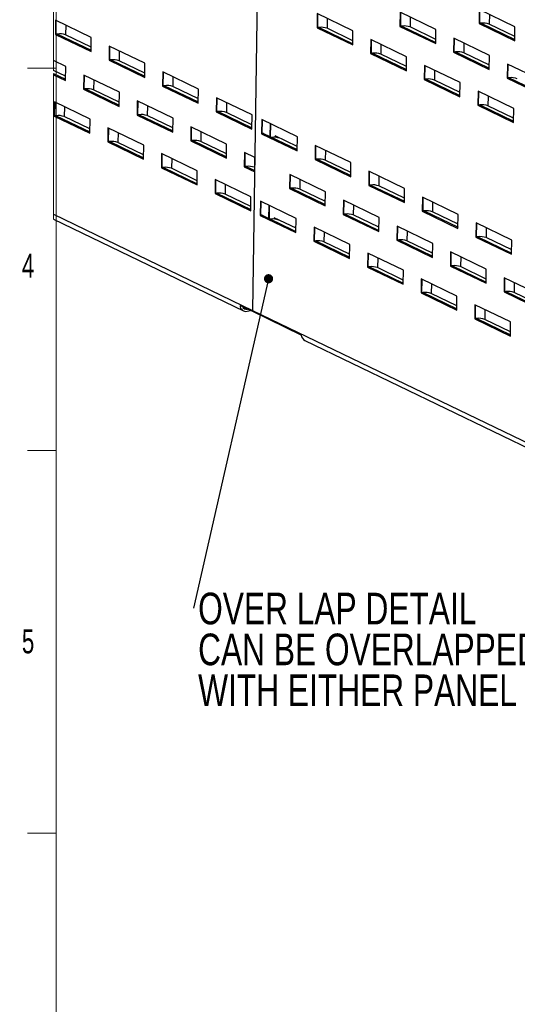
# Paper-space layout 'Sheet3' of a CAD drawing. Header units: inches. Extents: x 0.5 to 19.2, y -4 to 10.7.
# Tile 6 of 27: x 0.5 to 2.6, y 1.4 to 5.7. Entities that reach past the tile are written whole.
import ezdxf

# ---------------------------------------------------------------- set-up
doc = ezdxf.new("R2010")
doc.units = ezdxf.units.IN
doc.header["$MEASUREMENT"] = 0
doc.layers.add('FORMAT', color=7, linetype='Continuous')
doc.styles.add('SLDTEXTSTYLE0', font='TXT', dxfattribs={"width": 0.7})
doc.styles.add('SLDTEXTSTYLE3', font='TXT', dxfattribs={"width": 0.75})
doc.dimstyles.new('SLDDIMSTYLE5', dxfattribs={"dimtxt": 0.18, "dimasz": 0.04, "dimexe": 0, "dimexo": 0.0625, "dimgap": 0, "dimtad": 0, "dimtih": 1, "dimtoh": 1, "dimdec": 0, "dimrnd": 1e-09, "dimzin": 0, "dimdsep": 46, "dimlunit": 5, "dimtxsty": 'Standard', "dimblk1": 'DOT', "dimblk2": 'DOT', "dimsah": 1, "dimcen": 0.09, "dimadec": 0, "dimazin": 0, "dimtfac": 0.04, "dimtdec": 0, "dimtofl": 0, "dimtmove": 0, "dimatfit": 3, "dimldrblk": 'DOT', "dimfxl": 1, "dimfrac": 2, "dimtolj": 1, "dimtzin": 0, "dimarcsym": 0})

# ---------------------------------------------------------------- blocks, each defined once
blk = doc.blocks.new('SW_NOTE_4')
at = {"layer": 'FORMAT', "color": 0, "char_height": 0.137795, "attachment_point": 1, "style": 'SLDTEXTSTYLE3'}
for s, insert in [('OVER LAP DETAIL', (0.0202, 0.0677)), ('CAN BE OVERLAPPED', (0.0202, -0.1105)), ('WITH EITHER PANEL ON TOP', (0.0202, -0.2887))]:
    blk.add_mtext(s, dxfattribs=dict(at, insert=insert))
blk = doc.blocks.new('_DOT')
at = {"color": 0, "linetype": 'ByBlock', "lineweight": -2}
blk.add_line((-0.5, 0), (-1, 0), dxfattribs=at)
at = {"color": 0, "linetype": 'ByBlock', "const_width": 0.5}
blk.add_lwpolyline([(-0.25, 0, 1), (0.25, 0, 1)], format="xyb", close=True, dxfattribs=at)

psp = doc.layouts.new('Sheet3')

# ---------------------------------------------------------------- linework, layer by layer
at = {"color": 7, "linetype": 'Continuous', "lineweight": 18}
for p, q in [((0.6262516, 10.5170732), (0.6262516, 0.5170732)), ((0.6139185, 6.4323249), (0.6139185, 5.5073038)), ((0.5012516, 5.5170732), (0.6262516, 5.5170732)), ((0.6139185, 5.4940675), (0.6139185, 4.8586845)), ((0.5012516, 3.8504065), (0.6262516, 3.8504065)), ((0.5012516, 2.1837398), (0.6262516, 2.1837398))]:
    psp.add_line(p, q, dxfattribs=at)
at = {"color": 7, "linetype": 'Continuous', "lineweight": 25}
for p, q in [((1.5136494, 6.5399501), (1.4827845, 4.461521)), ((1.7644441, 5.7543056), (1.7635306, 5.6927916)), ((1.9200834, 5.6793239), (1.7644441, 5.7543056)), ((2.1260347, 5.7601129), (2.1251212, 5.6985989)), ((2.2816739, 5.6851312), (2.1260347, 5.7601129)), ((2.4709093, 5.7725376), (2.4699959, 5.7110236)), ((2.6265485, 5.6975559), (2.4709093, 5.7725376)), ((0.6237455, 5.7256177), (0.622832, 5.6641036)), ((0.7793848, 5.6506359), (0.6237455, 5.7256177)), ((2.4699959, 5.7110236), (2.4731128, 5.7116684)), ((2.4699959, 5.7110236), (2.6256351, 5.6360419)), ((2.4786175, 5.7125491), (2.6257188, 5.6416806)), ((2.625914, 5.6548229), (2.514159, 5.7086627)), ((0.622832, 5.6641036), (0.625949, 5.6647484)), ((0.622832, 5.6641036), (0.7784713, 5.5891219)), ((0.6314537, 5.6656291), (0.778555, 5.5947607)), ((1.7635306, 5.6927916), (1.7666476, 5.6934363)), ((1.7635306, 5.6927916), (1.9191699, 5.6178098)), ((1.7721523, 5.694317), (1.9192536, 5.6234486)), ((1.9194488, 5.6365909), (1.8076937, 5.6904307)), ((1.9191699, 5.6178098), (1.9200834, 5.6793239)), ((2.1251212, 5.6985989), (2.1282382, 5.6992437)), ((2.1251212, 5.6985989), (2.2807604, 5.6236172)), ((2.1337428, 5.7001243), (2.2808442, 5.6292559)), ((2.2810393, 5.6423982), (2.1692843, 5.696238)), ((2.2807604, 5.6236172), (2.2816739, 5.6851312)), ((2.6256351, 5.6360419), (2.6265485, 5.6975559)), ((0.7787502, 5.6079029), (0.6669951, 5.6617427)), ((0.7784713, 5.5891219), (0.7793848, 5.6506359)), ((1.9981701, 5.6417043), (1.9972566, 5.5801903)), ((2.1538094, 5.5667226), (1.9981701, 5.6417043)), ((2.3597607, 5.6475117), (2.3588472, 5.5859976)), ((2.5154, 5.5725299), (2.3597607, 5.6475117)), ((0.8574715, 5.6130164), (0.856558, 5.5515024)), ((1.0131108, 5.5380347), (0.8574715, 5.6130164)), ((1.9972566, 5.5801903), (2.0003736, 5.5808351)), ((1.9972566, 5.5801903), (2.1528959, 5.5052086)), ((2.0058783, 5.5817158), (2.1529796, 5.5108473)), ((2.1531748, 5.5239896), (2.0414197, 5.5778294)), ((2.3588472, 5.5859976), (2.3619641, 5.5866424)), ((2.3588472, 5.5859976), (2.5144865, 5.5110159)), ((2.3674688, 5.5875231), (2.5145702, 5.5166547)), ((2.5147653, 5.5297969), (2.4030103, 5.5836367)), ((0.668215, 5.5241844), (0.6139185, 5.5503426)), ((0.856558, 5.5515024), (0.859675, 5.5521471)), ((0.856558, 5.5515024), (1.0121973, 5.4765206)), ((0.8651797, 5.5530278), (1.012281, 5.4821594)), ((1.0124762, 5.4953016), (0.9007211, 5.5491415)), ((1.0121973, 5.4765206), (1.0131108, 5.5380347)), ((2.1528959, 5.5052086), (2.1538094, 5.5667226)), ((2.5144865, 5.5110159), (2.5154, 5.5725299)), ((2.5934867, 5.5349104), (2.5925732, 5.4733964)), ((2.7491259, 5.4599287), (2.5934867, 5.5349104)), ((0.6675804, 5.4814514), (0.6139185, 5.5073038)), ((0.6139185, 5.4940675), (0.6673852, 5.4683091)), ((0.6673015, 5.4626704), (0.668215, 5.5241844)), ((1.0911975, 5.5004151), (1.090284, 5.4389011)), ((1.2468368, 5.4254334), (1.0911975, 5.5004151)), ((2.2318961, 5.5291031), (2.2309827, 5.467589)), ((2.3875354, 5.4541213), (2.2318961, 5.5291031)), ((0.6139185, 5.4883885), (0.6673015, 5.4626704)), ((0.7463017, 5.4865648), (0.7453882, 5.4250508)), ((0.9019409, 5.4115831), (0.7463017, 5.4865648)), ((2.2309827, 5.467589), (2.2340996, 5.4682338)), ((2.2309827, 5.467589), (2.3866219, 5.3926073)), ((2.2396043, 5.4691145), (2.3867056, 5.3982461)), ((2.3869008, 5.4113883), (2.2751458, 5.4652281)), ((2.3866219, 5.3926073), (2.3875354, 5.4541213)), ((2.5925732, 5.4733964), (2.5956902, 5.4740411)), ((2.5925732, 5.4733964), (2.7482124, 5.3984146)), ((2.6011949, 5.4749218), (2.7482962, 5.4040534)), ((0.7453882, 5.4250508), (0.7485052, 5.4256956)), ((0.7453882, 5.4250508), (0.9010274, 5.3500691)), ((0.7540099, 5.4265763), (0.9011112, 5.3557078)), ((0.9013064, 5.3688501), (0.7895513, 5.4226899)), ((0.9010274, 5.3500691), (0.9019409, 5.4115831)), ((1.090284, 5.4389011), (1.093401, 5.4395458)), ((1.090284, 5.4389011), (1.2459233, 5.3639194)), ((1.0989057, 5.4404265), (1.246007, 5.3695581)), ((1.2462022, 5.3827004), (1.1344471, 5.4365402)), ((1.2459233, 5.3639194), (1.2468368, 5.4254334)), ((2.4656222, 5.4165018), (2.4647087, 5.3549878)), ((2.6212614, 5.3415201), (2.4656222, 5.4165018)), ((0.6184583, 5.3695818), (0.6175449, 5.3080678)), ((0.7740976, 5.2946001), (0.6184583, 5.3695818)), ((0.9800277, 5.3739636), (0.9791142, 5.3124495)), ((1.1356669, 5.2989819), (0.9800277, 5.3739636)), ((1.3249235, 5.3878139), (1.32401, 5.3262998)), ((1.4805628, 5.3128322), (1.3249235, 5.3878139)), ((1.32401, 5.3262998), (1.327127, 5.3269446)), ((1.32401, 5.3262998), (1.4796493, 5.2513181)), ((1.3326317, 5.3278253), (1.479733, 5.2569569)), ((1.4799282, 5.2700991), (1.3681731, 5.3239389)), ((2.4647087, 5.3549878), (2.4678257, 5.3556325)), ((2.4647087, 5.3549878), (2.6203479, 5.2800061)), ((2.4733303, 5.3565132), (2.6204317, 5.2856448)), ((2.6206268, 5.298787), (2.5088718, 5.3526269)), ((2.6203479, 5.2800061), (2.6212614, 5.3415201)), ((0.6175449, 5.3080678), (0.6206618, 5.3087126)), ((0.6175449, 5.3080678), (0.7731841, 5.233086)), ((0.6261665, 5.3095932), (0.7732679, 5.2387248)), ((0.773463, 5.2518671), (0.661708, 5.3057069)), ((0.7731841, 5.233086), (0.7740976, 5.2946001)), ((0.9791142, 5.3124495), (0.9822312, 5.3130943)), ((0.9791142, 5.3124495), (1.1347535, 5.2374678)), ((0.9877358, 5.313975), (1.1348372, 5.2431066)), ((1.1350324, 5.2562488), (1.0232773, 5.3100886)), ((1.1347535, 5.2374678), (1.1356669, 5.2989819)), ((1.4796493, 5.2513181), (1.4805628, 5.3128322)), ((1.5221922, 5.2927758), (1.5212787, 5.2312618)), ((1.6778315, 5.217794), (1.5221922, 5.2927758)), ((0.8521843, 5.2569806), (0.8512708, 5.1954665)), ((1.0078236, 5.1819988), (0.8521843, 5.2569806)), ((1.2137537, 5.2613623), (1.2128402, 5.1998482)), ((1.369393, 5.1863806), (1.2137537, 5.2613623)), ((1.5586495, 5.2752119), (1.5578198, 5.2193366)), ((0.8512708, 5.1954665), (0.8543878, 5.1961113)), ((0.8512708, 5.1954665), (1.0069101, 5.1204848)), ((0.8598925, 5.1969919), (1.0069938, 5.1261236)), ((1.007189, 5.1392658), (0.8954339, 5.1931056)), ((1.2128402, 5.1998482), (1.2159572, 5.2004931)), ((1.2128402, 5.1998482), (1.3684795, 5.1248666)), ((1.2214619, 5.2013737), (1.3685632, 5.1305053)), ((1.3687584, 5.1436475), (1.2570033, 5.1974874)), ((1.5212787, 5.2312618), (1.5243957, 5.2319065)), ((1.5212787, 5.2312618), (1.676918, 5.15628)), ((1.5299004, 5.2327872), (1.6770017, 5.1619188)), ((1.5663577, 5.215224), (1.6593138, 5.170441)), ((1.6771969, 5.1750611), (1.5812133, 5.2213027)), ((1.676918, 5.15628), (1.6778315, 5.217794)), ((1.0069101, 5.1204848), (1.0078236, 5.1819988)), ((1.3684795, 5.1248666), (1.369393, 5.1863806)), ((1.4474797, 5.148761), (1.4465662, 5.087247)), ((1.4926668, 5.1269914), (1.4474797, 5.148761)), ((1.6593138, 5.170441), (1.6593127, 5.1704407)), ((1.6593138, 5.170441), (1.6593137, 5.1704402)), ((1.7559182, 5.1801745), (1.7550047, 5.1186605)), ((1.9115575, 5.1051928), (1.7559182, 5.1801745)), ((1.0859104, 5.1443793), (1.0849969, 5.0828653)), ((1.2415496, 5.0693976), (1.0859104, 5.1443793)), ((1.7550047, 5.1186605), (1.7581217, 5.1193053)), ((1.7550047, 5.1186605), (1.910644, 5.0436787)), ((1.7636264, 5.1201859), (1.9107277, 5.0493175)), ((1.9109229, 5.0624598), (1.7991678, 5.1162996)), ((1.910644, 5.0436787), (1.9115575, 5.1051928)), ((1.0849969, 5.0828653), (1.0881138, 5.08351)), ((1.0849969, 5.0828653), (1.2406361, 5.0078835)), ((1.0936185, 5.0843907), (1.2407198, 5.0135223)), ((1.240915, 5.0266646), (1.1291599, 5.0805043)), ((1.2406361, 5.0078835), (1.2415496, 5.0693976)), ((1.4465662, 5.087247), (1.4496832, 5.0878918)), ((1.4465662, 5.087247), (1.4917533, 5.0654774)), ((1.4551879, 5.0887725), (1.4918371, 5.0711161)), ((1.4920322, 5.0842584), (1.4907293, 5.0848861)), ((1.9896442, 5.0675732), (1.9887307, 5.0060592)), ((2.1452835, 4.9925915), (1.9896442, 5.0675732)), ((1.3196363, 5.031778), (1.3187229, 4.970264)), ((1.4752756, 4.9567963), (1.3196363, 5.031778)), ((1.6447484, 5.0537229), (1.6438349, 4.9922089)), ((1.8003877, 4.9787413), (1.6447484, 5.0537229)), ((1.6438349, 4.9922089), (1.6469519, 4.9928537)), ((1.6438349, 4.9922089), (1.7994742, 4.9172272)), ((1.6524566, 4.9937344), (1.7995579, 4.9228659)), ((1.6566954, 4.9941188), (1.6566596, 4.9917095)), ((1.7997531, 4.9360082), (1.687998, 4.989848)), ((1.7994742, 4.9172272), (1.8003877, 4.9787413)), ((1.9887307, 5.0060592), (1.9918477, 5.006704)), ((1.9887307, 5.0060592), (2.14437, 4.9310775)), ((1.9973524, 5.0075846), (2.1444537, 4.9367162)), ((2.1446489, 4.9498585), (2.0328938, 5.0036983)), ((2.14437, 4.9310775), (2.1452835, 4.9925915)), ((1.3187229, 4.970264), (1.3218398, 4.9709088)), ((1.3187229, 4.970264), (1.4743621, 4.8952823)), ((1.3273445, 4.9717894), (1.4744459, 4.900921)), ((1.474641, 4.9140633), (1.362886, 4.9679031)), ((1.4743621, 4.8952823), (1.4752756, 4.9567963)), ((1.516905, 4.9367399), (1.5159915, 4.8752259)), ((1.6725443, 4.8617582), (1.516905, 4.9367399)), ((1.8784744, 4.9411217), (1.8775609, 4.8796076)), ((2.0341136, 4.86614), (1.8784744, 4.9411217)), ((2.2233702, 4.954972), (2.2224567, 4.8934579)), ((2.3790095, 4.8799903), (2.2233702, 4.954972)), ((1.5533623, 4.9191761), (1.5525326, 4.8633007)), ((2.2224567, 4.8934579), (2.2255737, 4.8941027)), ((2.2224567, 4.8934579), (2.378096, 4.8184762)), ((2.2310784, 4.8949834), (2.3781797, 4.8241149)), ((2.3783749, 4.8372572), (2.2666198, 4.8910971)), ((0.6139185, 4.8586845), (1.4428634, 4.4593269)), ((1.5159915, 4.8752259), (1.5191085, 4.8758707)), ((1.5159915, 4.8752259), (1.6716308, 4.8002442)), ((1.5246132, 4.8767513), (1.6717145, 4.8058829)), ((1.5610705, 4.8591882), (1.6540266, 4.8144051)), ((1.6719097, 4.8190252), (1.5759261, 4.8652669)), ((1.6716308, 4.8002442), (1.6725443, 4.8617582)), ((1.8775609, 4.8796076), (1.8806779, 4.8802524)), ((1.8775609, 4.8796076), (2.0332002, 4.804626)), ((1.8861826, 4.8811331), (2.0332839, 4.8102646)), ((2.0334791, 4.8234069), (1.921724, 4.8772468)), ((2.0332002, 4.804626), (2.0341136, 4.86614)), ((2.378096, 4.8184762), (2.3790095, 4.8799903)), ((1.6540266, 4.8144051), (1.6540255, 4.8144048)), ((1.6540266, 4.8144051), (1.6540266, 4.8144044)), ((1.750631, 4.8241386), (1.7497176, 4.7626246)), ((1.9062703, 4.749157), (1.750631, 4.8241386)), ((2.1122004, 4.8285204), (2.1112869, 4.7670064)), ((2.2678397, 4.7535387), (2.1122004, 4.8285204)), ((2.4570962, 4.8423707), (2.4561827, 4.7808566)), ((2.6127355, 4.767389), (2.4570962, 4.8423707)), ((1.7497176, 4.7626246), (1.7528345, 4.7632694)), ((1.7497176, 4.7626246), (1.9053568, 4.6876429)), ((1.7583392, 4.7641501), (1.9054405, 4.6932817)), ((2.1112869, 4.7670064), (2.1144039, 4.7676511)), ((2.1112869, 4.7670064), (2.2669262, 4.6920247)), ((2.1199086, 4.7685319), (2.2670099, 4.6976634)), ((2.2672051, 4.7108057), (2.15545, 4.7646455)), ((2.4561827, 4.7808566), (2.4592997, 4.7815014)), ((2.4561827, 4.7808566), (2.611822, 4.705875)), ((2.4648044, 4.7823821), (2.6119057, 4.7115137)), ((2.6121009, 4.7246559), (2.5003458, 4.7784958)), ((2.611822, 4.705875), (2.6127355, 4.767389)), ((1.9056357, 4.7064239), (1.7938806, 4.7602637)), ((1.9053568, 4.6876429), (1.9062703, 4.749157)), ((2.2669262, 4.6920247), (2.2678397, 4.7535387)), ((1.984357, 4.7115374), (1.9834436, 4.6500233)), ((2.1399963, 4.6365557), (1.984357, 4.7115374)), ((2.3459264, 4.7159192), (2.3450129, 4.6544051)), ((2.5015656, 4.6409374), (2.3459264, 4.7159192)), ((1.9834436, 4.6500233), (1.9865605, 4.6506681)), ((1.9834436, 4.6500233), (2.1390828, 4.5750416)), ((1.9920652, 4.6515488), (2.1391665, 4.5806804)), ((2.1393617, 4.5938226), (2.0276066, 4.6476625)), ((2.1390828, 4.5750416), (2.1399963, 4.6365557)), ((2.3450129, 4.6544051), (2.3481299, 4.6550498)), ((2.3450129, 4.6544051), (2.5006522, 4.5794234)), ((2.3536346, 4.6559306), (2.5007359, 4.5850622)), ((2.5009311, 4.5982044), (2.389176, 4.6520442)), ((2.5006522, 4.5794234), (2.5015656, 4.6409374)), ((2.218083, 4.5989361), (2.2171696, 4.537422)), ((2.3737223, 4.5239544), (2.218083, 4.5989361)), ((2.5796524, 4.6033179), (2.5787389, 4.5418038)), ((2.7352917, 4.5283361), (2.5796524, 4.6033179)), ((2.2171696, 4.537422), (2.2202865, 4.5380669)), ((2.2171696, 4.537422), (2.3728088, 4.4624403)), ((2.2257912, 4.5389475), (2.3728926, 4.4680791)), ((2.3730877, 4.4812213), (2.2613327, 4.5350612)), ((2.3728088, 4.4624403), (2.3737223, 4.5239544)), ((2.5787389, 4.5418038), (2.5818559, 4.5424487)), ((2.5787389, 4.5418038), (2.7343782, 4.4668221)), ((2.5873606, 4.5433293), (2.7344619, 4.4724609)), ((2.7346571, 4.4856031), (2.622902, 4.5394429)), ((1.4830564, 4.4560962), (1.4276929, 4.4827685)), ((1.4596041, 4.4669764), (1.4602117, 4.467102)), ((1.4827845, 4.461521), (4.8751506, 2.8271942)), ((2.451809, 4.4863348), (2.4508955, 4.4248209)), ((2.6074483, 4.4113531), (2.451809, 4.4863348)), ((1.4594635, 4.4575069), (1.4739207, 4.4604976)), ((1.6950794, 4.35395), (1.4830565, 4.4560954)), ((2.4508955, 4.4248209), (2.4540125, 4.4254656)), ((2.4508955, 4.4248209), (2.6065348, 4.3498391)), ((2.4595172, 4.4263463), (2.6066185, 4.3554778)), ((2.6068137, 4.3686202), (2.4950586, 4.4224599)), ((2.6065348, 4.3498391), (2.6074483, 4.4113531)), ((1.7102499, 4.3305084), (4.6785702, 2.9004724))]:
    psp.add_line(p, q, dxfattribs=at)
at = {"color": 8, "linetype": 'Continuous', "lineweight": 25}
for p, q in [((1.7666476, 5.6934363), (1.7675295, 5.7528192)), ((2.1282382, 5.6992437), (2.12912, 5.7586265)), ((2.4731128, 5.7116684), (2.4739947, 5.7710512)), ((2.5147935, 5.7513957), (2.514159, 5.7086627)), ((0.625949, 5.6647484), (0.6268308, 5.7241313)), ((1.8083283, 5.7331637), (1.8076937, 5.6904307)), ((2.1699188, 5.738971), (2.1692843, 5.696238)), ((0.6676297, 5.7044758), (0.6669951, 5.6617427)), ((2.0003736, 5.5808351), (2.0012555, 5.6402179)), ((2.0420543, 5.6205624), (2.0414197, 5.5778294)), ((2.3619641, 5.5866424), (2.362846, 5.6460253)), ((2.4036448, 5.6263698), (2.4030103, 5.5836367)), ((0.859675, 5.5521471), (0.8605569, 5.61153)), ((0.9013557, 5.5918745), (0.9007211, 5.5491415)), ((1.093401, 5.4395458), (1.0942828, 5.4989287)), ((2.2340996, 5.4682338), (2.2349815, 5.5276167)), ((2.2757803, 5.5079612), (2.2751458, 5.4652281)), ((2.5956902, 5.4740411), (2.596572, 5.533424)), ((0.7485052, 5.4256956), (0.749387, 5.4850784)), ((0.7901859, 5.4654229), (0.7895513, 5.4226899)), ((1.1350817, 5.4792732), (1.1344471, 5.4365402)), ((2.4678257, 5.3556325), (2.4687075, 5.4150154)), ((0.6206618, 5.3087126), (0.6215437, 5.3680954)), ((0.9822312, 5.3130943), (0.983113, 5.3724772)), ((1.327127, 5.3269446), (1.3280089, 5.3863275)), ((1.3688077, 5.3666719), (1.3681731, 5.3239389)), ((2.5095063, 5.3953599), (2.5088718, 5.3526269)), ((0.6623425, 5.3484399), (0.661708, 5.3057069)), ((1.0239119, 5.3528217), (1.0232773, 5.3100886)), ((1.5243957, 5.2319065), (1.5252775, 5.2912894)), ((0.8543878, 5.1961113), (0.8552697, 5.2554942)), ((0.8960686, 5.2358387), (0.8954339, 5.1931056)), ((1.2159572, 5.2004931), (1.216839, 5.2598759)), ((1.2576379, 5.2402204), (1.2570033, 5.1974874)), ((1.5609051, 5.2178502), (1.5617348, 5.2737254)), ((1.7581217, 5.1193053), (1.7590036, 5.1786881)), ((1.7998024, 5.1590326), (1.7991678, 5.1162996)), ((1.0881138, 5.08351), (1.0889957, 5.1428929)), ((1.1297946, 5.1232374), (1.1291599, 5.0805043)), ((1.4496832, 5.0878918), (1.450565, 5.1472746)), ((1.4913639, 5.1276191), (1.4907293, 5.0848861)), ((1.9918477, 5.006704), (1.9927296, 5.0660869)), ((1.3218398, 4.9709088), (1.3227217, 5.0302917)), ((1.6469519, 4.9928537), (1.6478337, 5.0522365)), ((1.6886326, 5.032581), (1.687998, 4.989848)), ((2.0335284, 5.0464313), (2.0328938, 5.0036983)), ((1.3635205, 5.0106361), (1.362886, 4.9679031)), ((1.5191085, 4.8758707), (1.5199904, 4.9352535)), ((1.8806779, 4.8802524), (1.8815597, 4.9396352)), ((2.2255737, 4.8941027), (2.2264556, 4.9534856)), ((2.2672544, 4.93383), (2.2666198, 4.8910971)), ((1.5556179, 4.8618143), (1.5564477, 4.9176896)), ((1.9223586, 4.9199798), (1.921724, 4.8772468)), ((0.6139185, 4.8801119), (1.4827845, 4.4615217)), ((1.7528345, 4.7632694), (1.7537164, 4.8226523)), ((2.1144039, 4.7676511), (2.1152857, 4.827034)), ((2.1560846, 4.8073785), (2.15545, 4.7646455)), ((2.4592997, 4.7815014), (2.4601816, 4.8408843)), ((2.5009804, 4.8212288), (2.5003458, 4.7784958)), ((1.7945152, 4.8029967), (1.7938806, 4.7602637)), ((1.9865605, 4.6506681), (1.9874424, 4.710051)), ((2.0282413, 4.6903955), (2.0276066, 4.6476625)), ((2.3481299, 4.6550498), (2.3490118, 4.7144327)), ((2.3898106, 4.6947773), (2.389176, 4.6520442)), ((2.2202865, 4.5380669), (2.2211684, 4.5974497)), ((2.5818559, 4.5424487), (2.5827377, 4.6018314)), ((2.2619673, 4.5777942), (2.2613327, 4.5350612)), ((2.6235366, 4.582176), (2.622902, 4.5394429)), ((1.4384119, 4.477186), (1.4596041, 4.4669764)), ((2.4540125, 4.4254656), (2.4548944, 4.4848485)), ((2.4956932, 4.4651929), (2.4950586, 4.4224599))]:
    psp.add_line(p, q, dxfattribs=at)
at = {"color": 7, "linetype": 'Continuous', "lineweight": 25}
for centre, radius, start, end in [((2.4861018, 5.6481245), 0.0648578, 96.6264838, 101.5527305), ((2.4887594, 5.640839), 0.0724237, 69.4694171, 98.0499449), ((0.6389405, 5.6011892), 0.0648733, 96.6270724, 101.5521418), ((0.6415956, 5.5939196), 0.0724231, 69.4692871, 98.0499909), ((1.7796401, 5.6298714), 0.0648791, 96.6273118, 101.5519322), ((1.7822942, 5.6226068), 0.0724238, 69.469418, 98.049868), ((2.141228, 5.6356952), 0.0648625, 96.6267383, 101.552595), ((2.1438848, 5.6284146), 0.0724234, 69.4693239, 98.0499669), ((2.0133659, 5.5172716), 0.0648777, 96.6272764, 101.5519974), ((2.0160202, 5.5100056), 0.0724238, 69.4694166, 98.0498679), ((2.3749527, 5.5231012), 0.0648551, 96.6263795, 101.5528347), ((2.3776109, 5.5158134), 0.0724234, 69.4693757, 98.0500447), ((0.8726622, 5.4886157), 0.0648452, 96.6261561, 101.5532962), ((0.8753217, 5.4813181), 0.0724234, 69.4693757, 98.0500447), ((2.2470914, 5.4046727), 0.0648752, 96.6271458, 101.5520684), ((2.2497462, 5.3974043), 0.0724238, 69.4694222, 98.0498686), ((2.608677, 5.410511), 0.0648439, 96.6259539, 101.5532603), ((2.6113369, 5.4032126), 0.0724229, 69.4693022, 98.0500926), ((0.7614977, 5.3621299), 0.0648799, 96.6273207, 101.5518935), ((0.7641518, 5.3548663), 0.0724236, 69.469385, 98.049893), ((1.1063886, 5.3760108), 0.0648489, 96.6261435, 101.5530708), ((1.1090477, 5.3687173), 0.0724229, 69.4692265, 98.0500643), ((1.3401176, 5.2633913), 0.0648674, 96.6268473, 101.5523669), ((1.3427737, 5.2561161), 0.0724229, 69.469226, 98.0500648), ((2.4808204, 5.2920538), 0.0648931, 96.6279759, 101.5514764), ((2.4834722, 5.2848028), 0.0724241, 69.4694585, 98.0498451), ((0.6336543, 5.2451469), 0.0648799, 96.6273207, 101.5518935), ((0.6363084, 5.2378828), 0.0724241, 69.4694585, 98.0498451), ((0.9952233, 5.2495323), 0.0648762, 96.6273333, 101.5521191), ((0.9978777, 5.2422646), 0.0724241, 69.4694585, 98.0498451), ((0.8673754, 5.1325741), 0.064851, 96.6258557, 101.5526143), ((0.8700345, 5.1252822), 0.0724234, 69.469395, 98.0499998), ((1.2289456, 5.1369503), 0.0648566, 96.6260685, 101.5524015), ((1.2316039, 5.1296638), 0.0724236, 69.4694313, 98.0499763), ((1.5373921, 5.1683193), 0.0649017, 96.6285202, 101.5514382), ((1.5764997, 5.1435141), 0.0724236, 69.4694284, 98.049976), ((1.771115, 5.0557322), 0.0648873, 96.6272625, 101.5512521), ((1.7737684, 5.048476), 0.0724236, 69.4694297, 98.0499763), ((1.1011074, 5.0199406), 0.0648838, 96.6278398, 101.5521186), ((1.1037604, 5.012681), 0.0724233, 69.469253, 98.049921), ((1.4626755, 5.0243306), 0.0648754, 96.6275595, 101.5524585), ((1.4653297, 5.0170628), 0.0724233, 69.4692532, 98.0499207), ((1.6599441, 4.929293), 0.0648749, 96.6275219, 101.5524664), ((1.6625984, 4.9220247), 0.0724233, 69.4692522, 98.0499186), ((2.0048356, 4.943165), 0.0648528, 96.625961, 101.5525685), ((2.0074945, 4.9358756), 0.0724227, 69.4692472, 98.0501604), ((1.3348275, 4.9073712), 0.0648514, 96.6258705, 101.5525995), ((1.3374865, 4.9000795), 0.0724236, 69.4694313, 98.0499763), ((2.2385607, 4.8305742), 0.0648423, 96.6262652, 101.5536933), ((2.2412204, 4.8232734), 0.0724236, 69.4694309, 98.0499768), ((1.5320966, 4.8123305), 0.064854, 96.6259695, 101.5525005), ((1.5712123, 4.7874777), 0.0724241, 69.4694103, 98.0497605), ((1.8936659, 4.8167123), 0.064854, 96.6259695, 101.5525005), ((1.8963246, 4.8094232), 0.0724235, 69.4694257, 98.0499756), ((1.7658267, 4.6997087), 0.0648749, 96.6275219, 101.5524664), ((1.768481, 4.6924397), 0.072424, 69.4694043, 98.0497649), ((2.1273966, 4.7040872), 0.0648782, 96.6276268, 101.5523316), ((2.1300504, 4.6968214), 0.0724241, 69.4694131, 98.0497609), ((2.4722866, 4.7179684), 0.0648468, 96.6256957, 101.5527743), ((2.4749464, 4.7106724), 0.0724234, 69.469395, 98.0499998), ((1.9995475, 4.5871403), 0.0648416, 96.6262758, 101.5537422), ((2.0022071, 4.5798381), 0.0724243, 69.46958, 98.0498212), ((2.3611171, 4.5915199), 0.0648438, 96.6263203, 101.5536382), ((2.3637765, 4.58422), 0.0724242, 69.4695537, 98.0498411), ((2.2332753, 4.4745169), 0.0648638, 96.625601, 101.5513805), ((2.2359333, 4.4672384), 0.0724228, 69.4692717, 98.0501359), ((2.5948439, 4.4789032), 0.0648592, 96.6254264, 101.5515551), ((2.5975027, 4.4716203), 0.0724226, 69.4692354, 98.0501594), ((1.45428, 4.483597), 0.0266, 181.7848353, 281.23695), ((1.4554326, 4.4854395), 0.0189285, 204.0230319, 282.731254), ((1.5239945, 4.4608674), 0.0412152, 179.0913988, 186.6487839), ((2.4670188, 4.3618171), 0.0649638, 96.6308745, 101.549084), ((2.4696589, 4.3546364), 0.0724236, 69.4691981, 98.0497295), ((1.7240242, 4.3560523), 0.029021, 184.154084, 241.6646392)]:
    psp.add_arc(centre, radius, start, end, dxfattribs=at)

# ---------------------------------------------------------------- block references
at = {"layer": 'FORMAT'}
psp.add_blockref('SW_NOTE_4', (1.2248587, 3.1638806), dxfattribs=at)

# ---------------------------------------------------------------- texts
at = {"color": 7, "linetype": 'Continuous', "lineweight": 0, "char_height": 0.1041667, "attachment_point": 2, "style": 'SLDTEXTSTYLE0'}
for s, insert in [('4', (0.5037246, 4.7085424)), ('5', (0.5037246, 3.0715769))]:
    psp.add_mtext(s, dxfattribs=dict(at, insert=insert))

# ---------------------------------------------------------------- leaders
at = {"layer": 'FORMAT'}
psp.add_leader([(1.5520961, 4.5994181), (1.2248587, 3.1638806)], dimstyle='SLDDIMSTYLE5', dxfattribs=at)

doc.saveas('drawing.dxf')
